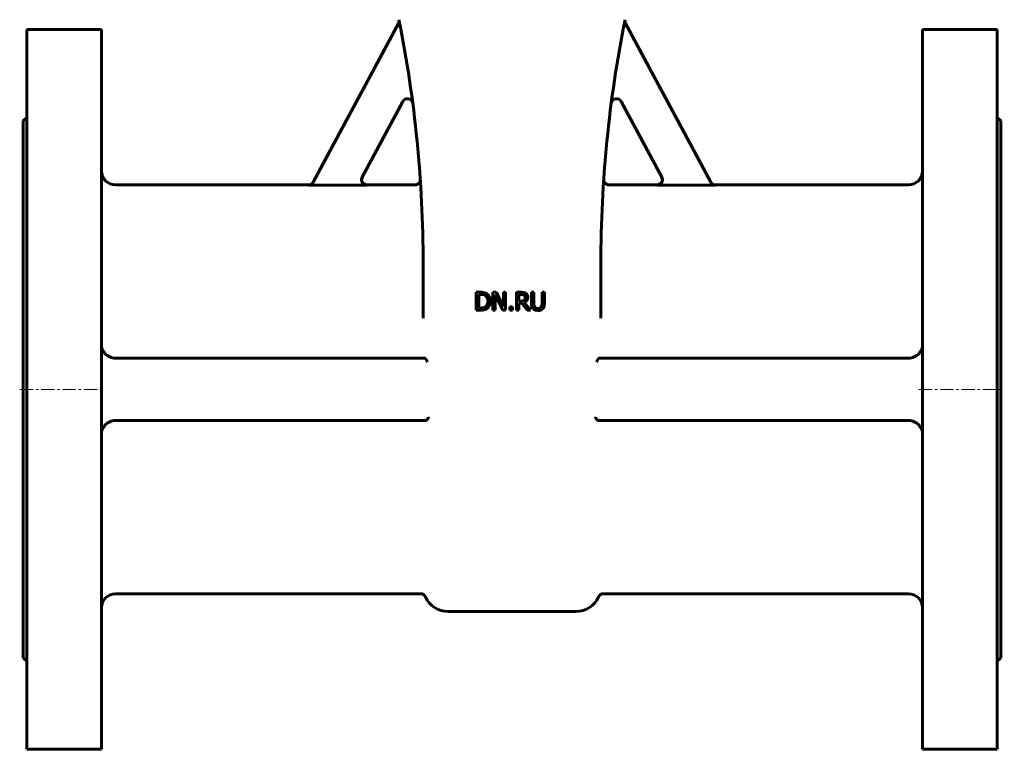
# Model space of a CAD drawing. Header units: millimetres. Extents: x -277 to 277, y -490 to 492.
# Tile 1 of 3: x -277 to 277, y -490 to -80. Entities that reach past the tile are written whole.
import ezdxf

# ---------------------------------------------------------------- set-up
doc = ezdxf.new("R2010")
doc.units = ezdxf.units.MM
doc.linetypes.add('K5LT_AXLED', pattern=[12, 7.5, -1.5, 1.5, -1.5])
doc.linetypes.add('K5LT_BASIC', pattern=[0])
doc.layers.add('Системный слой (1)', color=7, linetype='Continuous', true_color=0x6c6c6c)

# ---------------------------------------------------------------- blocks, each defined once
blk = doc.blocks.new('U4')
at = {"layer": 'Системный слой (1)', "color": 143, "linetype": 'K5LT_BASIC', "lineweight": 60, "true_color": 0x33acca}
for p, q in [((-273, -85), (-273, -287.5)), ((-273, -287.5), (-273, -490))]:
    blk.add_line(p, q, dxfattribs=at)
blk = doc.blocks.new('U5')
at = {"layer": 'Системный слой (1)', "color": 143, "linetype": 'K5LT_BASIC', "lineweight": 60, "true_color": 0x33acca}
for p, q in [((-51.61, -169.31), (-51.61, -169.33)), ((-51.61, -169.33), (-51.61, -169.4)), ((-51.61, -169.4), (-51.6, -169.5))]:
    blk.add_line(p, q, dxfattribs=at)
blk = doc.blocks.new('U6')
at = {"layer": 'Системный слой (1)', "color": 143, "linetype": 'K5LT_BASIC', "lineweight": 60, "true_color": 0x33acca}
for p, q in [((84.61, -170.08), (83.62, -171.78)), ((84.31, -168.08), (84.61, -170.08)), ((81.73, -172.5), (81.67, -172.5)), ((83.62, -171.78), (81.73, -172.5))]:
    blk.add_line(p, q, dxfattribs=at)
blk = doc.blocks.new('U7')
at = {"layer": 'Системный слой (1)', "color": 143, "linetype": 'K5LT_BASIC', "lineweight": 60, "true_color": 0x33acca}
for p, q in [((51.61, -169.41), (51.6, -169.51)), ((51.6, -169.51), (51.6, -169.51)), ((51.61, -169.31), (51.61, -169.34)), ((51.61, -169.34), (51.61, -169.41))]:
    blk.add_line(p, q, dxfattribs=at)
blk = doc.blocks.new('U9')
at = {"layer": 'Системный слой (1)', "color": 143, "linetype": 'K5LT_BASIC', "lineweight": 60, "true_color": 0x33acca}
for p, q in [((-231, -85), (-231, -287.5)), ((-231, -287.5), (-231, -490))]:
    blk.add_line(p, q, dxfattribs=at)
blk = doc.blocks.new('U17')
at = {"layer": 'Системный слой (1)', "color": 143, "linetype": 'K5LT_BASIC', "lineweight": 60, "true_color": 0x33acca}
for p, q in [((-114.44, -172.5), (-223, -172.5)), ((-54.61, -172.5), (-81.67, -172.5))]:
    blk.add_line(p, q, dxfattribs=at)
blk = doc.blocks.new('U18')
at = {"layer": 'Системный слой (1)', "color": 143, "linetype": 'K5LT_BASIC', "lineweight": 60, "true_color": 0x33acca}
for p, q in [((81.67, -172.5), (54.61, -172.5)), ((223, -172.5), (114.44, -172.5))]:
    blk.add_line(p, q, dxfattribs=at)
blk = doc.blocks.new('U19')
at = {"layer": 'Системный слой (1)', "color": 143, "linetype": 'K5LT_BASIC', "lineweight": 60, "true_color": 0x33acca}
for p, q in [((-275, -136.5), (-275, -287.5)), ((-275, -287.5), (-275, -438.5))]:
    blk.add_line(p, q, dxfattribs=at)
blk = doc.blocks.new('U21')
at = {"layer": 'Системный слой (1)', "color": 143, "linetype": 'K5LT_BASIC', "lineweight": 60, "true_color": 0x33acca}
for p, q in [((-84.31, -168.08), (-84.61, -170.08)), ((-84.61, -170.08), (-83.62, -171.78)), ((-83.62, -171.78), (-81.73, -172.5)), ((-81.73, -172.5), (-81.67, -172.5))]:
    blk.add_line(p, q, dxfattribs=at)
blk = doc.blocks.new('U29')
at = {"layer": 'Системный слой (1)', "color": 143, "linetype": 'K5LT_BASIC', "lineweight": 60, "true_color": 0x33acca}
for p, q in [((273, -85), (273, -287.5)), ((273, -287.5), (273, -490))]:
    blk.add_line(p, q, dxfattribs=at)
blk = doc.blocks.new('U30')
at = {"layer": 'Системный слой (1)', "color": 143, "linetype": 'K5LT_BASIC', "lineweight": 60, "true_color": 0x33acca}
for p, q in [((275, -136.5), (275, -287.5)), ((275, -287.5), (275, -438.5))]:
    blk.add_line(p, q, dxfattribs=at)
blk = doc.blocks.new('U31')
at = {"layer": 'Системный слой (1)', "color": 143, "linetype": 'K5LT_BASIC', "lineweight": 60, "true_color": 0x33acca}
for p, q in [((231, -85), (231, -287.5)), ((231, -287.5), (231, -490))]:
    blk.add_line(p, q, dxfattribs=at)

msp = doc.modelspace()

# ---------------------------------------------------------------- linework, layer by layer
at = {"layer": 'Системный слой (1)', "color": 143, "linetype": 'K5LT_BASIC', "lineweight": 60, "true_color": 0x33acca}
for p, q in [((-111.83, -170.97), (-63.64, -81.22)), ((-63.64, -81.22), (-63.21, -81.45)), ((63.64, -81.22), (63.21, -81.45)), ((111.83, -170.97), (63.64, -81.22)), ((-273, -85), (-231, -85)), ((273, -85), (231, -85)), ((-61.46, -125.52), (-84.34, -168.13)), ((61.46, -125.52), (84.34, -168.13)), ((-275, -136.5), (-273, -134.5)), ((275, -136.5), (273, -134.5)), ((-51.54, -170.35), (-51.61, -169.3)), ((51.54, -170.35), (51.61, -169.3)), ((-114.47, -172.55), (-81.7, -172.55)), ((114.47, -172.55), (81.7, -172.55)), ((-50, -247.46), (-50, -216.81)), ((50, -247.46), (50, -216.81)), ((-17.8, -232.9), (-20.08, -232.9)), ((-20.08, -232.9), (-20.08, -242.9)), ((-18.75, -241.75), (-18.75, -234.05)), ((-18.75, -234.05), (-17.74, -234.05)), ((-8.86, -232.9), (-10.75, -232.9)), ((-10.75, -232.9), (-10.75, -242.9)), ((-9.51, -242.9), (-9.51, -234.28)), ((-9.51, -234.28), (-5.09, -242.9)), ((-4.84, -240.82), (-8.86, -232.9)), ((-4.84, -232.9), (-4.84, -240.82)), ((-3.6, -232.9), (-4.84, -232.9)), ((-3.6, -242.9), (-3.6, -232.9)), ((2.59, -232.9), (2.59, -242.9)), ((5.17, -232.9), (2.59, -232.9)), ((3.92, -234.05), (5.24, -234.05)), ((3.92, -237.81), (3.92, -234.05)), ((5.09, -237.81), (3.92, -237.81)), ((11.01, -232.9), (11.01, -239.14)), ((12.33, -232.9), (11.01, -232.9)), ((12.33, -239.14), (12.33, -232.9)), ((18.24, -232.9), (16.91, -232.9)), ((16.91, -232.9), (16.91, -239.18)), ((18.24, -239.14), (18.24, -232.9)), ((-20.08, -242.9), (-17.78, -242.9)), ((-17.74, -241.75), (-18.75, -241.75)), ((-10.75, -242.9), (-9.51, -242.9)), ((-5.09, -242.9), (-3.6, -242.9)), ((-1.31, -240.99), (-1.31, -242.9)), ((0.29, -240.99), (-1.31, -240.99)), ((-1.31, -242.9), (0.29, -242.9)), ((0.29, -242.9), (0.29, -240.99)), ((2.59, -242.9), (3.92, -242.9)), ((3.92, -242.9), (3.92, -238.92)), ((3.92, -238.92), (5.45, -238.92)), ((5.45, -238.92), (8.61, -242.9)), ((10.33, -242.9), (6.78, -238.55)), ((8.61, -242.9), (10.33, -242.9)), ((-49.23, -270), (-223, -270)), ((-49.23, -270), (-49.08, -270)), ((49.23, -270), (49.08, -270)), ((223, -270), (49.23, -270)), ((-48.5, -305), (-223, -305)), ((-48.5, -305), (-48.49, -305)), ((48.5, -305), (48.49, -305)), ((223, -305), (48.5, -305)), ((-51.49, -402.5), (-223, -402.5)), ((223, -402.5), (51.49, -402.5)), ((-36, -412.5), (36, -412.5)), ((-275, -438.5), (-273, -440.5)), ((275, -438.5), (273, -440.5)), ((-273, -490), (-231, -490)), ((273, -490), (231, -490))]:
    msp.add_line(p, q, dxfattribs=at)
at = {"layer": 'Системный слой (1)', "color": 30, "linetype": 'K5LT_AXLED', "lineweight": 18, "true_color": 0xff8000}
for p, q in [((-277, -287.5), (-229, -287.5)), ((229, -287.5), (277, -287.5))]:
    msp.add_line(p, q, dxfattribs=at)
at = {"layer": 'Системный слой (1)', "color": 143, "linetype": 'K5LT_BASIC', "lineweight": 60, "true_color": 0x33acca}
for centre, radius, start, end in [((-750, -216.81), 700, 0, 11.30993), ((750, -216.81), 700, 168.69007, 180), ((-58.82, -126.94), 3, 7.409, 151.7693), ((58.82, -126.94), 3, 28.2307, 172.591), ((-223, -164.5), 8, 180, 270), ((223, -164.5), 8, 270, 0), ((-750, -216.81), 700, 3.87558, 3.89172), ((750, -216.81), 700, 176.10814, 176.12555), ((-223, -262), 8, 220.9658, 270), ((223, -262), 8, 270, 319.0342), ((-223, -313), 8, 90, 139.0342), ((223, -313), 8, 40.9658, 90), ((-223, -410.5), 8, 90, 180), ((-51.49, -405.5), 3, 24.3157, 90), ((-36, -398.5), 14, 204.3157, 270), ((36, -398.5), 14, 270, 335.6843), ((51.49, -405.5), 3, 90, 155.6843), ((223, -410.5), 8, 0, 90)]:
    msp.add_arc(centre, radius, start, end, dxfattribs=at)
for points, knots in [([(-111.83, -170.97), (-111.87, -171.06), (-111.93, -171.15), (-112.04, -171.31), (-112.1, -171.39), (-112.23, -171.55), (-112.3, -171.62), (-112.43, -171.75), (-112.5, -171.81), (-112.62, -171.92), (-112.68, -171.96), (-112.82, -172.06), (-112.9, -172.11), (-113.08, -172.21), (-113.17, -172.26), (-113.33, -172.33), (-113.39, -172.35), (-113.55, -172.41), (-113.65, -172.44), (-113.85, -172.49), (-113.95, -172.51), (-114.15, -172.54), (-114.25, -172.55), (-114.39, -172.55), (-114.43, -172.55), (-114.47, -172.55)], [0, 0, 0, 0, 0.0302284, 0.0302284, 0.0607238, 0.0607238, 0.0909998, 0.0909998, 0.1173234, 0.1173234, 0.1391117, 0.1391117, 0.1693984, 0.1693984, 0.199937, 0.199937, 0.2209236, 0.2209236, 0.2514469, 0.2514469, 0.2819371, 0.2819371, 0.3118709, 0.3118709, 0.3245062, 0.3245062, 0.3245062, 0.3245062]), ([(-114.44, -172.5), (-113.83, -172.5), (-112.75, -172.16), (-112.02, -171.33), (-111.8, -170.92)], [0, 0, 0, 0, 0.571428, 1, 1, 1, 1]), ([(-81.7, -172.55), (-81.8, -172.55), (-81.9, -172.55), (-82.1, -172.53), (-82.2, -172.51), (-82.4, -172.47), (-82.5, -172.45), (-82.68, -172.39), (-82.76, -172.36), (-82.93, -172.29), (-83.02, -172.25), (-83.2, -172.15), (-83.28, -172.1), (-83.45, -171.99), (-83.53, -171.93), (-83.68, -171.81), (-83.74, -171.75), (-83.88, -171.62), (-83.94, -171.54), (-84.07, -171.39), (-84.14, -171.3), (-84.25, -171.14), (-84.3, -171.05), (-84.39, -170.89), (-84.42, -170.81), (-84.46, -170.72), (-84.47, -170.71), (-84.51, -170.61), (-84.54, -170.51), (-84.6, -170.32), (-84.62, -170.22), (-84.66, -170.02), (-84.67, -169.92), (-84.69, -169.75), (-84.69, -169.67), (-84.69, -169.49), (-84.69, -169.39), (-84.67, -169.19), (-84.66, -169.09), (-84.63, -168.94), (-84.62, -168.89), (-84.59, -168.74), (-84.56, -168.64), (-84.49, -168.45), (-84.46, -168.36), (-84.39, -168.23), (-84.37, -168.18), (-84.34, -168.13)], [0, 0, 0, 0, 0.0301118, 0.0301118, 0.0605677, 0.0605677, 0.0910308, 0.0910308, 0.1171635, 0.1171635, 0.1476907, 0.1476907, 0.1774208, 0.1774208, 0.2079571, 0.2079571, 0.234291, 0.234291, 0.2647717, 0.2647717, 0.2953075, 0.2953075, 0.3252468, 0.3252468, 0.3514417, 0.3514417, 0.3548352, 0.3548352, 0.3847863, 0.3847863, 0.415227, 0.415227, 0.4459206, 0.4459206, 0.4686601, 0.4686601, 0.4992833, 0.4992833, 0.5297496, 0.5297496, 0.5447263, 0.5447263, 0.5752395, 0.5752395, 0.6051037, 0.6051037, 0.6207972, 0.6207972, 0.6207972, 0.6207972]), ([(-51.61, -169.31), (-51.61, -169.31), (-51.61, -169.31), (-51.61, -169.32), (-51.61, -169.32), (-51.61, -169.33), (-51.61, -169.33), (-51.61, -169.33), (-51.61, -169.33), (-51.61, -169.34), (-51.61, -169.34), (-51.61, -169.34), (-51.61, -169.34), (-51.61, -169.34), (-51.61, -169.35), (-51.61, -169.35), (-51.61, -169.35), (-51.61, -169.36), (-51.61, -169.36), (-51.61, -169.37), (-51.61, -169.37), (-51.61, -169.38), (-51.61, -169.38), (-51.61, -169.39), (-51.61, -169.4), (-51.61, -169.4), (-51.61, -169.41), (-51.61, -169.41), (-51.61, -169.42), (-51.61, -169.43), (-51.61, -169.44), (-51.61, -169.46), (-51.61, -169.47), (-51.61, -169.51), (-51.61, -169.53), (-51.61, -169.57), (-51.61, -169.6), (-51.61, -169.68), (-51.62, -169.73), (-51.63, -169.89), (-51.65, -169.99), (-51.69, -170.22), (-51.73, -170.36), (-51.82, -170.61), (-51.87, -170.74), (-51.99, -170.98), (-52.06, -171.09), (-52.21, -171.3), (-52.28, -171.4), (-52.45, -171.59), (-52.54, -171.68), (-52.74, -171.85), (-52.85, -171.93), (-53.08, -172.08), (-53.21, -172.15), (-53.46, -172.27), (-53.59, -172.32), (-53.86, -172.4), (-53.99, -172.44), (-54.28, -172.49), (-54.45, -172.5), (-54.61, -172.5)], [0, 0, 0, 0, 0.754916, 0.754916, 1.489546, 1.489546, 1.88774, 1.88774, 1.887928, 1.887928, 1.968524, 1.968524, 2.034052, 2.034052, 2.049308, 2.049308, 2.130093, 2.130093, 2.192908, 2.192908, 2.255724, 2.255724, 2.31854, 2.31854, 2.395298, 2.395298, 2.424102, 2.424102, 2.48171, 2.48171, 2.596925, 2.596925, 2.713508, 2.713508, 2.946676, 2.946676, 3.233326, 3.233326, 3.806628, 3.806628, 4.953231, 4.953231, 6.440232, 6.440232, 7.92371, 7.92371, 9.372479, 9.372479, 10.763641, 10.763641, 12.150721, 12.150721, 13.647188, 13.647188, 15.179382, 15.179382, 16.717301, 16.717301, 18.227879, 18.227879, 20, 20, 20, 20]), ([(51.61, -169.31), (51.61, -169.31), (51.61, -169.31), (51.61, -169.31), (51.61, -169.31), (51.61, -169.32), (51.61, -169.32), (51.61, -169.32), (51.61, -169.32), (51.61, -169.32), (51.61, -169.32), (51.61, -169.32), (51.61, -169.32), (51.61, -169.33), (51.61, -169.33), (51.61, -169.34), (51.61, -169.34), (51.61, -169.34), (51.61, -169.34), (51.61, -169.34), (51.61, -169.34), (51.61, -169.35), (51.61, -169.35), (51.61, -169.35), (51.61, -169.36), (51.61, -169.36), (51.61, -169.37), (51.61, -169.37), (51.61, -169.38), (51.61, -169.39), (51.61, -169.4), (51.61, -169.41), (51.61, -169.41), (51.61, -169.42), (51.61, -169.43), (51.61, -169.45), (51.61, -169.46), (51.61, -169.49), (51.61, -169.51), (51.61, -169.55), (51.61, -169.58), (51.61, -169.65), (51.61, -169.69), (51.63, -169.83), (51.64, -169.93), (51.68, -170.15), (51.71, -170.28), (51.79, -170.54), (51.84, -170.67), (51.96, -170.91), (52.02, -171.03), (52.16, -171.24), (52.24, -171.35), (52.4, -171.54), (52.49, -171.63), (52.69, -171.8), (52.79, -171.89), (53.02, -172.04), (53.14, -172.11), (53.39, -172.24), (53.52, -172.29), (53.78, -172.38), (53.92, -172.42), (54.18, -172.47), (54.32, -172.49), (54.5, -172.5), (54.55, -172.5), (54.61, -172.5)], [0, 0, 0, 0, 0.753587, 0.753587, 1.130344, 1.130344, 1.431808, 1.431808, 1.507174, 1.507174, 1.582541, 1.582541, 1.793983, 1.793983, 1.972872, 1.972872, 2.005426, 2.005426, 2.085538, 2.085538, 2.104409, 2.104409, 2.16565, 2.16565, 2.225665, 2.225665, 2.285681, 2.285681, 2.357004, 2.357004, 2.428328, 2.428328, 2.481316, 2.481316, 2.587293, 2.587293, 2.693426, 2.693426, 2.90569, 2.90569, 3.162971, 3.162971, 3.677534, 3.677534, 4.706658, 4.706658, 6.187857, 6.187857, 7.671599, 7.671599, 9.126169, 9.126169, 10.525637, 10.525637, 11.895456, 11.895456, 13.380114, 13.380114, 14.905042, 14.905042, 16.441833, 16.441833, 17.957084, 17.957084, 19.424189, 19.424189, 20, 20, 20, 20]), ([(81.7, -172.55), (81.8, -172.55), (81.9, -172.55), (82.1, -172.53), (82.2, -172.51), (82.4, -172.47), (82.5, -172.45), (82.68, -172.39), (82.76, -172.36), (82.93, -172.29), (83.02, -172.25), (83.2, -172.15), (83.28, -172.1), (83.45, -171.99), (83.53, -171.93), (83.68, -171.81), (83.74, -171.75), (83.88, -171.62), (83.94, -171.54), (84.07, -171.39), (84.14, -171.3), (84.25, -171.14), (84.3, -171.05), (84.39, -170.89), (84.42, -170.81), (84.46, -170.72), (84.47, -170.71), (84.51, -170.61), (84.54, -170.51), (84.6, -170.32), (84.62, -170.22), (84.66, -170.02), (84.67, -169.92), (84.69, -169.75), (84.69, -169.67), (84.69, -169.49), (84.69, -169.39), (84.67, -169.19), (84.66, -169.09), (84.63, -168.94), (84.62, -168.89), (84.59, -168.74), (84.56, -168.64), (84.49, -168.45), (84.46, -168.36), (84.39, -168.23), (84.37, -168.18), (84.34, -168.13)], [0, 0, 0, 0, 0.030112, 0.030112, 0.0605682, 0.0605682, 0.0910313, 0.0910313, 0.1171635, 0.1171635, 0.1476908, 0.1476908, 0.1774208, 0.1774208, 0.2079563, 0.2079563, 0.234291, 0.234291, 0.2647711, 0.2647711, 0.2953059, 0.2953059, 0.3252437, 0.3252437, 0.3514417, 0.3514417, 0.3548352, 0.3548352, 0.3847847, 0.3847847, 0.4152242, 0.4152242, 0.4459181, 0.4459181, 0.4686601, 0.4686601, 0.4992831, 0.4992831, 0.5297504, 0.5297504, 0.5447263, 0.5447263, 0.5752404, 0.5752404, 0.6051065, 0.6051065, 0.6207972, 0.6207972, 0.6207972, 0.6207972]), ([(114.44, -172.5), (113.83, -172.5), (112.75, -172.16), (112.02, -171.33), (111.8, -170.92)], [0, 0, 0, 0, 0.571428, 1, 1, 1, 1]), ([(111.83, -170.97), (111.87, -171.06), (111.93, -171.15), (112.04, -171.31), (112.1, -171.39), (112.23, -171.55), (112.3, -171.62), (112.43, -171.75), (112.5, -171.81), (112.62, -171.92), (112.68, -171.96), (112.82, -172.06), (112.9, -172.11), (113.08, -172.21), (113.17, -172.26), (113.33, -172.33), (113.39, -172.35), (113.55, -172.41), (113.65, -172.44), (113.85, -172.49), (113.95, -172.51), (114.15, -172.54), (114.25, -172.55), (114.39, -172.55), (114.43, -172.55), (114.47, -172.55)], [0, 0, 0, 0, 0.0302295, 0.0302295, 0.0607252, 0.0607252, 0.0910005, 0.0910005, 0.1173234, 0.1173234, 0.1391117, 0.1391117, 0.1693976, 0.1693976, 0.1999362, 0.1999362, 0.2209236, 0.2209236, 0.2514466, 0.2514466, 0.2819371, 0.2819371, 0.3118716, 0.3118716, 0.3245062, 0.3245062, 0.3245062, 0.3245062]), ([(-51.08, -177.95), (-51.1, -177.62), (-51.12, -177.3), (-51.15, -176.68), (-51.17, -176.38), (-51.19, -176.07), (-51.19, -176.06), (-51.19, -175.98), (-51.2, -175.91), (-51.2, -175.81), (-51.2, -175.78), (-51.21, -175.74), (-51.21, -175.74), (-51.21, -175.72), (-51.21, -175.71), (-51.21, -175.69), (-51.21, -175.69), (-51.21, -175.67), (-51.21, -175.67), (-51.21, -175.66), (-51.21, -175.66), (-51.21, -175.66), (-51.21, -175.66), (-51.21, -175.66), (-51.21, -175.66), (-51.21, -175.65), (-51.21, -175.65), (-51.21, -175.65), (-51.21, -175.65), (-51.21, -175.65), (-51.21, -175.65), (-51.21, -175.64), (-51.21, -175.64), (-51.21, -175.62), (-51.21, -175.61), (-51.21, -175.59), (-51.22, -175.57), (-51.22, -175.53), (-51.22, -175.49), (-51.23, -175.4), (-51.23, -175.35), (-51.23, -175.28), (-51.23, -175.28), (-51.24, -175.14), (-51.25, -175.02), (-51.27, -174.66), (-51.28, -174.42), (-51.31, -174.03), (-51.32, -173.81), (-51.33, -173.66)], [0, 0, 0, 0, 4.384785, 4.384785, 8.76957, 8.76957, 8.995412, 8.995412, 9.985644, 9.985644, 10.478508, 10.478508, 10.576119, 10.576119, 10.723819, 10.723819, 10.845917, 10.845917, 10.906688, 10.906688, 10.936935, 10.936935, 10.95199, 10.95199, 10.967045, 10.967045, 10.976747, 10.976747, 10.993475, 10.993475, 11.025592, 11.025592, 11.089157, 11.089157, 11.215953, 11.215953, 11.468875, 11.468875, 11.973382, 11.973382, 12.866141, 12.866141, 12.979719, 12.979719, 14.987039, 14.987039, 18.990975, 18.990975, 21.923924, 21.923924, 21.923924, 21.923924]), ([(51.08, -177.95), (51.09, -177.7), (51.11, -177.46), (51.13, -176.99), (51.15, -176.76), (51.17, -176.31), (51.19, -176.09), (51.2, -175.84), (51.2, -175.81), (51.2, -175.78), (51.2, -175.78), (51.21, -175.75), (51.21, -175.72), (51.21, -175.69), (51.21, -175.68), (51.21, -175.67), (51.21, -175.66), (51.21, -175.66), (51.21, -175.66), (51.21, -175.66), (51.21, -175.65), (51.21, -175.65), (51.21, -175.65), (51.21, -175.65), (51.21, -175.65), (51.21, -175.64), (51.21, -175.64), (51.21, -175.63), (51.21, -175.63), (51.21, -175.61), (51.21, -175.6), (51.22, -175.56), (51.22, -175.54), (51.22, -175.47), (51.22, -175.42), (51.23, -175.37), (51.23, -175.37), (51.23, -175.28), (51.24, -175.19), (51.25, -174.94), (51.27, -174.67), (51.28, -174.52)], [0, 0, 0, 0, 3.36319, 3.36319, 6.726379, 6.726379, 10.089569, 10.089569, 10.521814, 10.521814, 10.583393, 10.583393, 11.004391, 11.004391, 11.144132, 11.144132, 11.190517, 11.190517, 11.205913, 11.205913, 11.22131, 11.22131, 11.233969, 11.233969, 11.257919, 11.257919, 11.305135, 11.305135, 11.399224, 11.399224, 11.586718, 11.586718, 11.960338, 11.960338, 12.704841, 12.704841, 12.715219, 12.715219, 14.188373, 14.188373, 16.815948, 16.815948, 16.815948, 16.815948]), ([(-14.22, -233.7), (-14.6, -233.45), (-15.06, -233.25), (-16.13, -232.97), (-16.86, -232.9), (-17.8, -232.9)], [-1.166779, -1.166779, -1.166779, -1.166779, -0.58339, -0.58339, 0, 0, 0, 0]), ([(-17.74, -234.05), (-17.14, -234.05), (-16.64, -234.1), (-15.83, -234.29), (-15.45, -234.44), (-15.1, -234.65)], [-0.2002235, -0.2002235, -0.2002235, -0.2002235, -0.1001117, -0.1001117, 0, 0, 0, 0]), ([(-15.1, -234.65), (-14.83, -234.82), (-14.59, -235.02), (-14.18, -235.51), (-14.01, -235.79), (-13.66, -236.65), (-13.58, -237.28), (-13.58, -237.9)], [-0.3749552, -0.3749552, -0.3749552, -0.3749552, -0.2801198, -0.2801198, -0.1836782, -0.1836782, 0, 0, 0, 0]), ([(-13.58, -237.9), (-13.58, -238.67), (-13.7, -239.32), (-14.16, -240.36), (-14.51, -240.77), (-14.97, -241.09)], [-0.452495, -0.452495, -0.452495, -0.452495, -0.2262475, -0.2262475, 0, 0, 0, 0]), ([(-14.24, -242.1), (-13.62, -241.69), (-13.12, -241.12), (-12.38, -239.65), (-12.2, -238.82), (-12.2, -237.91)], [-0.4573157, -0.4573157, -0.4573157, -0.4573157, -0.2286579, -0.2286579, 0, 0, 0, 0]), ([(-12.2, -237.91), (-12.2, -236.94), (-12.37, -236.1), (-13.08, -234.69), (-13.58, -234.12), (-14.22, -233.7)], [-0.3878233, -0.3878233, -0.3878233, -0.3878233, -0.1939116, -0.1939116, 0, 0, 0, 0]), ([(6.9, -237.3), (6.79, -237.4), (6.68, -237.49), (6.36, -237.66), (6.19, -237.7), (5.79, -237.79), (5.43, -237.81), (5.09, -237.81)], [-0.1387188, -0.1387188, -0.1387188, -0.1387188, -0.124074, -0.124074, -0.1030185, -0.1030185, 0, 0, 0, 0]), ([(7.72, -233.43), (7.36, -233.2), (7, -233.06), (6.22, -232.93), (5.74, -232.9), (5.17, -232.9)], [-0.2641886, -0.2641886, -0.2641886, -0.2641886, -0.1320943, -0.1320943, 0, 0, 0, 0]), ([(5.24, -234.05), (5.61, -234.05), (5.92, -234.08), (6.42, -234.18), (6.64, -234.27), (6.83, -234.39)], [-0.1727059, -0.1727059, -0.1727059, -0.1727059, -0.0863529, -0.0863529, 0, 0, 0, 0]), ([(6.78, -238.55), (7.41, -238.31), (7.92, -237.95), (8.66, -236.96), (8.85, -236.35), (8.85, -235.62)], [-0.2428036, -0.2428036, -0.2428036, -0.2428036, -0.1214018, -0.1214018, 0, 0, 0, 0]), ([(6.83, -234.39), (7.05, -234.54), (7.21, -234.73), (7.41, -235.17), (7.46, -235.43), (7.46, -235.72)], [-0.1339105, -0.1339105, -0.1339105, -0.1339105, -0.0669552, -0.0669552, 0, 0, 0, 0]), ([(7.46, -235.72), (7.46, -236.07), (7.42, -236.37), (7.23, -236.89), (7.09, -237.11), (6.9, -237.3)], [-0.153701, -0.153701, -0.153701, -0.153701, -0.0768505, -0.0768505, 0, 0, 0, 0]), ([(8.85, -235.62), (8.85, -235.34), (8.82, -235.05), (8.69, -234.59), (8.61, -234.37), (8.24, -233.85), (8, -233.61), (7.72, -233.43)], [-0.3171963, -0.3171963, -0.3171963, -0.3171963, -0.1916062, -0.1916062, -0.1021137, -0.1021137, 0, 0, 0, 0]), ([(-17.78, -242.9), (-16.97, -242.9), (-16.3, -242.85), (-15.26, -242.63), (-14.75, -242.42), (-14.24, -242.1)], [-0.8024027, -0.8024027, -0.8024027, -0.8024027, -0.4012013, -0.4012013, 0, 0, 0, 0]), ([(-14.97, -241.09), (-15.34, -241.34), (-15.74, -241.52), (-16.63, -241.71), (-17.15, -241.75), (-17.74, -241.75)], [-0.2123207, -0.2123207, -0.2123207, -0.2123207, -0.1061603, -0.1061603, 0, 0, 0, 0]), ([(11.01, -239.14), (11.01, -239.86), (11.08, -240.46), (11.36, -241.43), (11.61, -241.84), (11.96, -242.19)], [-0.2116295, -0.2116295, -0.2116295, -0.2116295, -0.1058148, -0.1058148, 0, 0, 0, 0]), ([(11.96, -242.19), (12.12, -242.34), (12.29, -242.48), (12.66, -242.71), (12.87, -242.81), (13.39, -242.99), (13.87, -243.11), (14.62, -243.11)], [-0.5294399, -0.5294399, -0.5294399, -0.5294399, -0.3788977, -0.3788977, -0.2236139, -0.2236139, 0, 0, 0, 0]), ([(12.76, -241.16), (12.6, -240.91), (12.48, -240.62), (12.36, -240), (12.33, -239.61), (12.33, -239.14)], [-0.5635178, -0.5635178, -0.5635178, -0.5635178, -0.2817589, -0.2817589, 0, 0, 0, 0]), ([(14.62, -241.98), (14.18, -241.98), (13.8, -241.91), (13.19, -241.63), (12.94, -241.43), (12.76, -241.16)], [-0.2663375, -0.2663375, -0.2663375, -0.2663375, -0.1331687, -0.1331687, 0, 0, 0, 0]), ([(16.48, -241.16), (16.31, -241.43), (16.05, -241.63), (15.41, -241.91), (15.04, -241.98), (14.62, -241.98)], [-0.1756812, -0.1756812, -0.1756812, -0.1756812, -0.0878406, -0.0878406, 0, 0, 0, 0]), ([(14.62, -243.11), (15.24, -243.11), (15.75, -243.04), (16.6, -242.74), (16.97, -242.5), (17.29, -242.19)], [-0.2182194, -0.2182194, -0.2182194, -0.2182194, -0.1091097, -0.1091097, 0, 0, 0, 0]), ([(16.91, -239.18), (16.91, -239.62), (16.88, -240), (16.76, -240.62), (16.65, -240.91), (16.48, -241.16)], [-0.1428385, -0.1428385, -0.1428385, -0.1428385, -0.0714192, -0.0714192, 0, 0, 0, 0]), ([(17.29, -242.19), (17.64, -241.85), (17.89, -241.43), (18.17, -240.44), (18.24, -239.84), (18.24, -239.14)], [-0.3289804, -0.3289804, -0.3289804, -0.3289804, -0.1644902, -0.1644902, 0, 0, 0, 0]), ([(-229.04, -267.24), (-229.29, -266.96), (-229.66, -266.5), (-230.08, -265.87), (-230.34, -265.43), (-230.58, -264.94), (-230.81, -264.38), (-230.97, -263.72), (-231, -263.29), (-231, -263.1)], [0, 0, 0, 0, 2.027304, 3.33213, 4.476576, 5.188323, 6.788202, 8.545847, 10, 10, 10, 10]), ([(229.04, -267.24), (229.29, -266.96), (229.66, -266.5), (230.08, -265.87), (230.34, -265.43), (230.58, -264.94), (230.81, -264.38), (230.97, -263.72), (231, -263.29), (231, -263.1)], [0, 0, 0, 0, 2.027304, 3.33213, 4.476576, 5.188323, 6.788202, 8.545847, 10, 10, 10, 10]), ([(-47.58, -272), (-47.62, -271.92), (-47.7, -271.76), (-47.84, -271.5), (-47.99, -271.21), (-48.13, -270.96), (-48.29, -270.69), (-48.44, -270.48), (-48.58, -270.31), (-48.7, -270.18), (-48.85, -270.06), (-48.98, -270.01), (-49.06, -270), (-49.08, -270)], [0, 0, 0, 0, 1.475435, 3.003555, 4.172488, 5.804091, 6.860148, 8.6065, 9.595157, 10.537239, 11.699275, 13.514858, 14, 14, 14, 14]), ([(47.58, -272), (47.62, -271.92), (47.7, -271.76), (47.84, -271.5), (47.99, -271.21), (48.13, -270.96), (48.29, -270.69), (48.44, -270.48), (48.58, -270.31), (48.7, -270.18), (48.85, -270.06), (48.98, -270.01), (49.06, -270), (49.08, -270)], [0, 0, 0, 0, 1.475435, 3.003555, 4.172488, 5.804091, 6.860148, 8.6065, 9.595157, 10.537239, 11.699275, 13.514858, 14, 14, 14, 14]), ([(-48.49, -305), (-48.34, -305), (-48.19, -304.93), (-47.82, -304.65), (-47.63, -304.4), (-47.27, -303.87), (-47.09, -303.52), (-46.9, -303.17), (-46.9, -303.17), (-46.9, -303.16)], [0, 0, 0, 0, 0.0998191, 0.0998191, 0.2428727, 0.2428727, 0.4241357, 0.4241357, 0.4251389, 0.4251389, 0.4251389, 0.4251389]), ([(48.49, -305), (48.34, -305), (48.19, -304.93), (47.82, -304.65), (47.63, -304.4), (47.27, -303.87), (47.09, -303.52), (46.9, -303.17), (46.9, -303.17), (46.9, -303.16)], [0, 0, 0, 0, 0.0998191, 0.0998191, 0.2428727, 0.2428727, 0.4241357, 0.4241357, 0.4251389, 0.4251389, 0.4251389, 0.4251389]), ([(-229.04, -307.76), (-229.29, -308.04), (-229.66, -308.5), (-230.08, -309.13), (-230.34, -309.57), (-230.58, -310.06), (-230.81, -310.62), (-230.97, -311.28), (-231, -311.71), (-231, -311.9)], [0, 0, 0, 0, 2.027304, 3.33213, 4.476576, 5.188323, 6.788202, 8.545847, 10, 10, 10, 10]), ([(229.04, -307.76), (229.29, -308.04), (229.66, -308.5), (230.08, -309.13), (230.34, -309.57), (230.58, -310.06), (230.81, -310.62), (230.97, -311.28), (231, -311.71), (231, -311.9)], [0, 0, 0, 0, 2.027304, 3.33213, 4.476576, 5.188323, 6.788202, 8.545847, 10, 10, 10, 10])]:
    msp.add_open_spline(points, degree=3, knots=knots, dxfattribs=at)

# ---------------------------------------------------------------- block references
at = {"layer": 'Системный слой (1)'}
for name in ['U4', 'U9', 'U31', 'U29', 'U19', 'U30', 'U21', 'U5', 'U7', 'U6', 'U17', 'U18']:
    msp.add_blockref(name, (0, 0), dxfattribs=at)

doc.saveas('drawing.dxf')
